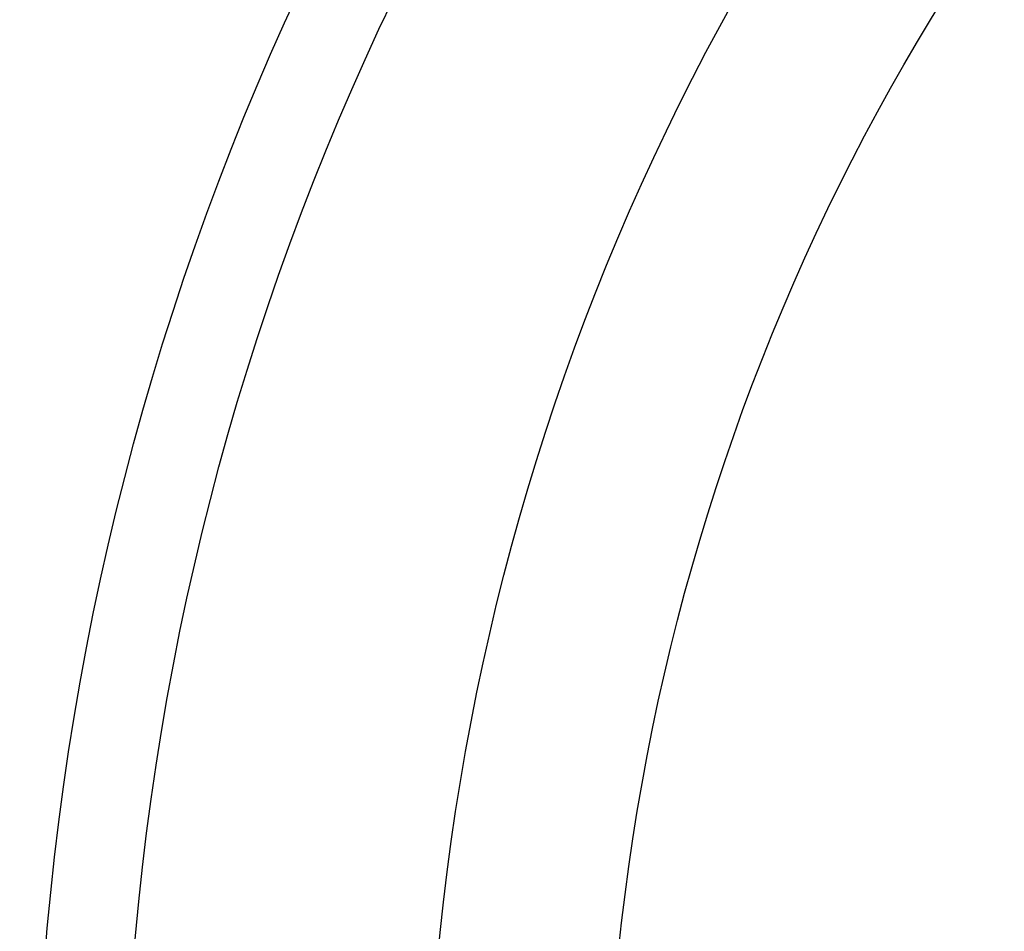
# Model space of a CAD drawing. Header units: millimetres. Extents: x -1050 to -330, y -360 to 360.
# Tile 93 of 165: x -981 to -879, y 26 to 119. Entities that reach past the tile are written whole.
import ezdxf

# ---------------------------------------------------------------- set-up
doc = ezdxf.new("R2010")
doc.units = ezdxf.units.MM
doc.layers.add('Flora Ø70', color=7, linetype='Continuous', true_color=0xc80000)

msp = doc.modelspace()

# ---------------------------------------------------------------- linework, layer by layer
at = {"layer": 'Flora Ø70'}
for centre, radius in [((-689.82, 0, 508.9), 359.62), ((-689.82, 0, 480.52), 343.17), ((-689.82, 0, 461.09), 342.2), ((-689.82, 0, 530), 334.5), ((-689.82, 0, 227.7), 289.29), ((-689.82, 0, 302.54), 280.19), ((-689.82, 0), 249), ((-689.82, 0, 22), 230.55)]:
    msp.add_circle(centre, radius, dxfattribs=at)
at = {"layer": 'Flora Ø70', "extrusion": (0, 0, -1)}
msp.add_circle((689.82, 0, -530), 320.44, dxfattribs=at)

doc.saveas('drawing.dxf')
